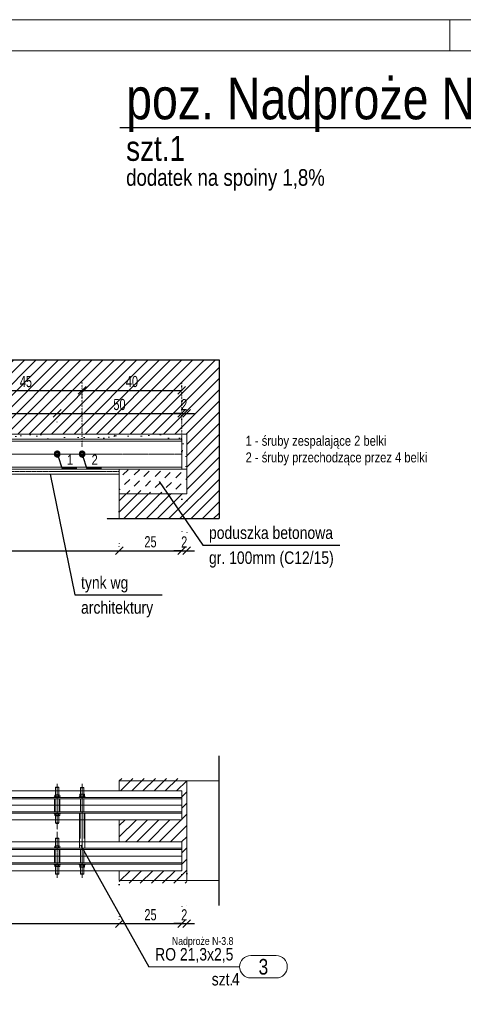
# Model space of a CAD drawing. Header units: millimetres. Extents: x 11149 to 111407, y -107619 to -23630.
# Tile 84 of 245: x 22630 to 22807, y -36755 to -36360. Entities that reach past the tile are written whole.
import ezdxf
from ezdxf.enums import TextEntityAlignment as Align

# ---------------------------------------------------------------- set-up
doc = ezdxf.new("R2010")
doc.units = ezdxf.units.MM
doc.header["$LTSCALE"] = 2
for name, pattern in [('CENTER2', [28.575, 19.05, -3.175, 3.175, -3.175]), ('DOT', [6.35, 0, -6.35]), ('HIDDEN', [9.525, 6.35, -3.175])]:
    doc.linetypes.add(name, pattern=pattern)
doc.layers.get('0').update_dxf_attribs({"plot": 0})
doc.layers.get('Defpoints').update_dxf_attribs({"color": 1})
doc.layers.add('420-K Ściany', color=7, linetype='Continuous')
doc.layers.add('e-cad_ukryte', color=30, linetype='HIDDEN')
for name, color, linetype, lineweight in [('e-cad_252', 252, 'HIDDEN', 9), ('e-cad_cienkie', 1, 'Continuous', 9), ('e-cad_obok', 3, 'Continuous', 9), ('e-cad_opisy', 7, 'Continuous', 9), ('e-cad_osie', 22, 'CENTER2', 9), ('e-cad_stal_kontur', 222, 'Continuous', 20), ('e-cad_stal_ukryte', 222, 'HIDDEN', 9), ('e-cad_wymiary', 4, 'Continuous', 9)]:
    doc.layers.add(name, color=color, linetype=linetype, lineweight=lineweight)
doc.layers.add('e-cad_rzutnie', color=61, linetype='Continuous', lineweight=9, plot=False)
doc.styles.add('e-cad_1', font='arial.ttf', dxfattribs={"width": 0.7})
doc.dimstyles.new('e-cad_1_25_[cm]', dxfattribs={"dimscale": 2.5, "dimtxt": 1.8, "dimasz": 1.25, "dimexe": 1.25, "dimexo": 0.625, "dimgap": 0.5, "dimtad": 1, "dimdec": 0, "dimrnd": 1, "dimzin": 1, "dimtxsty": 'e-cad_1', "dimblk": 'OBLIQUE', "dimcen": 2.5, "dimclrd": 256, "dimclre": 252, "dimclrt": 7, "dimadec": 0, "dimazin": 0, "dimtfac": 1, "dimtix": 1, "dimtmove": 2, "dimatfit": 3, "dimldrblk": 'NONE', "dimfxl": 60, "dimfxlon": 1, "dimarcsym": 0})
doc.dimstyles.new('e-cad_1_50_[cm]', dxfattribs={"dimscale": 5, "dimtxt": 1.8, "dimasz": 1.25, "dimexe": 1.25, "dimexo": 0.625, "dimgap": 0.5, "dimtad": 1, "dimdec": 0, "dimrnd": 1, "dimzin": 1, "dimtxsty": 'e-cad_1', "dimblk": 'OBLIQUE', "dimcen": 2.5, "dimclrd": 256, "dimclre": 252, "dimclrt": 7, "dimadec": 0, "dimazin": 0, "dimtfac": 1, "dimtix": 1, "dimtmove": 2, "dimatfit": 3, "dimldrblk": 'NONE', "dimfxl": 60, "dimfxlon": 1, "dimarcsym": 0})

# ---------------------------------------------------------------- blocks, each defined once
blk = doc.blocks.new('A3_poziom')
at = {"ltscale": 0.8}
blk.add_line((240, 292), (240, 297), dxfattribs=at)
for points in [[(0, 0), (420, 0), (420, 297), (0, 297)], [(30, 5), (415, 5), (415, 292), (30, 292)]]:
    blk.add_lwpolyline(points, close=True)
blk = doc.blocks.new('_OBLIQUE')
at = {"color": 0, "linetype": 'ByBlock', "lineweight": -2}
blk.add_line((-0.5, -0.5), (0.5, 0.5), dxfattribs=at)
blk = doc.blocks.new('*D3770')
at = {"layer": 'Defpoints', "color": 0}
for p in [(22696.45, -36517.88), (22696.45, -36527.72), (22694.45, -36534.72)]:
    blk.add_point(p, dxfattribs=at)
at = {"layer": 'e-cad_wymiary', "color": 252, "linetype": 'DOT', "lineweight": -2}
for p, q in [((22694.45, -36533.16), (22694.45, -36514.75)), ((22696.45, -36526.16), (22696.45, -36514.75))]:
    blk.add_line(p, q, dxfattribs=at)
at = {"layer": 'e-cad_wymiary', "lineweight": -2}
for p, q in [((22694.45, -36517.88), (22691.33, -36517.88)), ((22694.45, -36517.88), (22696.45, -36517.88)), ((22696.45, -36517.88), (22699.58, -36517.88))]:
    blk.add_line(p, q, dxfattribs=at)
at = {"layer": 'e-cad_wymiary', "lineweight": -2, "xscale": 3.125, "yscale": 3.125, "zscale": 3.125}
blk.add_blockref('_OBLIQUE', (22694.45, -36517.88), dxfattribs=at)
at = {"layer": 'e-cad_wymiary', "lineweight": -2, "xscale": 3.125, "yscale": 3.125, "zscale": 3.125, "rotation": 180}
blk.add_blockref('_OBLIQUE', (22696.45, -36517.88), dxfattribs=at)
at = {"layer": 'e-cad_wymiary', "color": 7, "insert": (22695.45, -36514.37), "char_height": 4.5, "attachment_point": 5, "style": 'e-cad_1'}
blk.add_mtext('2', dxfattribs=at)
blk = doc.blocks.new('_None')
blk = doc.blocks.new('*D3772')
at = {"layer": 'Defpoints', "color": 0, "ltscale": 0.5}
for p in [(22694.45, -36701.18), (22669.45, -36705.18), (22694.45, -36722.41)]:
    blk.add_point(p, dxfattribs=at)
at = {"layer": 'e-cad_wymiary', "color": 252, "linetype": 'DOT', "lineweight": -2}
for p, q in [((22694.45, -36702.74), (22694.45, -36725.53)), ((22669.45, -36706.74), (22669.45, -36725.53))]:
    blk.add_line(p, q, dxfattribs=at)
at = {"layer": 'e-cad_wymiary', "lineweight": -2}
blk.add_line((22669.45, -36722.41), (22694.45, -36722.41), dxfattribs=at)
at = {"layer": 'e-cad_wymiary', "lineweight": -2, "ltscale": 0.5, "xscale": 3.125, "yscale": 3.125, "zscale": 3.125, "rotation": 180}
blk.add_blockref('_OBLIQUE', (22669.45, -36722.41), dxfattribs=at)
at = {"layer": 'e-cad_wymiary', "lineweight": -2, "ltscale": 0.5, "xscale": 3.125, "yscale": 3.125, "zscale": 3.125}
blk.add_blockref('_OBLIQUE', (22694.45, -36722.41), dxfattribs=at)
at = {"layer": 'e-cad_wymiary', "color": 7, "ltscale": 0.5, "insert": (22681.95, -36718.86), "char_height": 4.5, "attachment_point": 5, "style": 'e-cad_1'}
blk.add_mtext('25', dxfattribs=at)
blk = doc.blocks.new('*D3773')
at = {"layer": 'Defpoints', "color": 0, "ltscale": 0.5}
for p in [(22694.45, -36701.18), (22696.45, -36700.73), (22696.45, -36722.41)]:
    blk.add_point(p, dxfattribs=at)
at = {"layer": 'e-cad_wymiary', "color": 252, "linetype": 'DOT', "lineweight": -2}
for p, q in [((22696.45, -36702.3), (22696.45, -36725.53)), ((22694.45, -36702.74), (22694.45, -36725.53))]:
    blk.add_line(p, q, dxfattribs=at)
at = {"layer": 'e-cad_wymiary', "lineweight": -2}
for p, q in [((22694.45, -36722.41), (22691.33, -36722.41)), ((22694.45, -36722.41), (22696.45, -36722.41)), ((22696.45, -36722.41), (22699.58, -36722.41))]:
    blk.add_line(p, q, dxfattribs=at)
at = {"layer": 'e-cad_wymiary', "lineweight": -2, "ltscale": 0.5, "xscale": 3.125, "yscale": 3.125, "zscale": 3.125}
blk.add_blockref('_OBLIQUE', (22694.45, -36722.41), dxfattribs=at)
at = {"layer": 'e-cad_wymiary', "lineweight": -2, "ltscale": 0.5, "xscale": 3.125, "yscale": 3.125, "zscale": 3.125, "rotation": 180}
blk.add_blockref('_OBLIQUE', (22696.45, -36722.41), dxfattribs=at)
at = {"layer": 'e-cad_wymiary', "color": 7, "ltscale": 0.5, "insert": (22695.45, -36718.9), "char_height": 4.5, "attachment_point": 5, "style": 'e-cad_1'}
blk.add_mtext('2', dxfattribs=at)
blk = doc.blocks.new('*D3777')
at = {"layer": 'Defpoints', "color": 0}
for p in [(22694.45, -36517.88), (22694.45, -36517.88), (22644.56, -36535.72)]:
    blk.add_point(p, dxfattribs=at)
at = {"layer": 'e-cad_wymiary', "color": 252, "linetype": 'DOT', "lineweight": -2}
for p, q in [((22644.56, -36534.16), (22644.56, -36514.75)), ((22694.45, -36516.32), (22694.45, -36514.75))]:
    blk.add_line(p, q, dxfattribs=at)
at = {"layer": 'e-cad_wymiary', "lineweight": -2}
blk.add_line((22644.56, -36517.88), (22694.45, -36517.88), dxfattribs=at)
at = {"layer": 'e-cad_wymiary', "lineweight": -2, "xscale": 3.125, "yscale": 3.125, "zscale": 3.125, "rotation": 180}
blk.add_blockref('_OBLIQUE', (22644.56, -36517.88), dxfattribs=at)
at = {"layer": 'e-cad_wymiary', "lineweight": -2, "xscale": 3.125, "yscale": 3.125, "zscale": 3.125}
blk.add_blockref('_OBLIQUE', (22694.45, -36517.88), dxfattribs=at)
at = {"layer": 'e-cad_wymiary', "color": 7, "insert": (22669.51, -36514.33), "char_height": 4.5, "attachment_point": 5, "style": 'e-cad_1'}
blk.add_mtext('50', dxfattribs=at)
blk = doc.blocks.new('*D3778')
at = {"layer": 'Defpoints', "color": 0, "ltscale": 0.5}
for p in [(22499.45, -36722.41), (22669.45, -36722.41), (22669.45, -36722.41)]:
    blk.add_point(p, dxfattribs=at)
at = {"layer": 'e-cad_wymiary', "color": 252, "linetype": 'DOT', "lineweight": -2}
for p, q in [((22499.45, -36720.85), (22499.45, -36719.28)), ((22669.45, -36720.85), (22669.45, -36719.28))]:
    blk.add_line(p, q, dxfattribs=at)
at = {"layer": 'e-cad_wymiary', "lineweight": -2}
blk.add_line((22499.45, -36722.41), (22669.45, -36722.41), dxfattribs=at)
at = {"layer": 'e-cad_wymiary', "lineweight": -2, "ltscale": 0.5, "xscale": 3.125, "yscale": 3.125, "zscale": 3.125, "rotation": 180}
blk.add_blockref('_OBLIQUE', (22499.45, -36722.41), dxfattribs=at)
at = {"layer": 'e-cad_wymiary', "lineweight": -2, "ltscale": 0.5, "xscale": 3.125, "yscale": 3.125, "zscale": 3.125}
blk.add_blockref('_OBLIQUE', (22669.45, -36722.41), dxfattribs=at)
at = {"layer": 'e-cad_wymiary', "color": 7, "ltscale": 0.5, "insert": (22584.45, -36718.86), "char_height": 4.5, "attachment_point": 5, "style": 'e-cad_1'}
blk.add_mtext('170', dxfattribs=at)
blk = doc.blocks.new('*D3781')
at = {"layer": 'Defpoints', "color": 0}
for p in [(22694.45, -36550.69), (22669.45, -36555.69), (22694.45, -36572.92)]:
    blk.add_point(p, dxfattribs=at)
at = {"layer": 'e-cad_wymiary', "color": 252, "linetype": 'DOT', "lineweight": -2}
for p, q in [((22694.45, -36552.25), (22694.45, -36576.04)), ((22669.45, -36557.25), (22669.45, -36576.04))]:
    blk.add_line(p, q, dxfattribs=at)
at = {"layer": 'e-cad_wymiary', "lineweight": -2}
blk.add_line((22669.45, -36572.92), (22694.45, -36572.92), dxfattribs=at)
at = {"layer": 'e-cad_wymiary', "lineweight": -2, "xscale": 3.125, "yscale": 3.125, "zscale": 3.125, "rotation": 180}
blk.add_blockref('_OBLIQUE', (22669.45, -36572.92), dxfattribs=at)
at = {"layer": 'e-cad_wymiary', "lineweight": -2, "xscale": 3.125, "yscale": 3.125, "zscale": 3.125}
blk.add_blockref('_OBLIQUE', (22694.45, -36572.92), dxfattribs=at)
at = {"layer": 'e-cad_wymiary', "color": 7, "insert": (22681.95, -36569.37), "char_height": 4.5, "attachment_point": 5, "style": 'e-cad_1'}
blk.add_mtext('25', dxfattribs=at)
blk = doc.blocks.new('*D3782')
at = {"layer": 'Defpoints', "color": 0}
for p in [(22694.45, -36550.69), (22696.45, -36551.24), (22696.45, -36572.92)]:
    blk.add_point(p, dxfattribs=at)
at = {"layer": 'e-cad_wymiary', "color": 252, "linetype": 'DOT', "lineweight": -2}
for p, q in [((22694.45, -36552.25), (22694.45, -36576.04)), ((22696.45, -36552.81), (22696.45, -36576.04))]:
    blk.add_line(p, q, dxfattribs=at)
at = {"layer": 'e-cad_wymiary', "lineweight": -2}
for p, q in [((22694.45, -36572.92), (22691.33, -36572.92)), ((22694.45, -36572.92), (22696.45, -36572.92)), ((22696.45, -36572.92), (22699.58, -36572.92))]:
    blk.add_line(p, q, dxfattribs=at)
at = {"layer": 'e-cad_wymiary', "lineweight": -2, "xscale": 3.125, "yscale": 3.125, "zscale": 3.125}
blk.add_blockref('_OBLIQUE', (22694.45, -36572.92), dxfattribs=at)
at = {"layer": 'e-cad_wymiary', "lineweight": -2, "xscale": 3.125, "yscale": 3.125, "zscale": 3.125, "rotation": 180}
blk.add_blockref('_OBLIQUE', (22696.45, -36572.92), dxfattribs=at)
at = {"layer": 'e-cad_wymiary', "color": 7, "insert": (22695.45, -36569.41), "char_height": 4.5, "attachment_point": 5, "style": 'e-cad_1'}
blk.add_mtext('2', dxfattribs=at)
blk = doc.blocks.new('*D3783')
at = {"layer": 'Defpoints', "color": 0}
for p in [(22499.45, -36572.92), (22669.45, -36572.92), (22669.45, -36572.92)]:
    blk.add_point(p, dxfattribs=at)
at = {"layer": 'e-cad_wymiary', "color": 252, "linetype": 'DOT', "lineweight": -2}
for p, q in [((22499.45, -36571.36), (22499.45, -36569.79)), ((22669.45, -36571.36), (22669.45, -36569.79))]:
    blk.add_line(p, q, dxfattribs=at)
at = {"layer": 'e-cad_wymiary', "lineweight": -2}
blk.add_line((22499.45, -36572.92), (22669.45, -36572.92), dxfattribs=at)
at = {"layer": 'e-cad_wymiary', "lineweight": -2, "xscale": 3.125, "yscale": 3.125, "zscale": 3.125, "rotation": 180}
blk.add_blockref('_OBLIQUE', (22499.45, -36572.92), dxfattribs=at)
at = {"layer": 'e-cad_wymiary', "lineweight": -2, "xscale": 3.125, "yscale": 3.125, "zscale": 3.125}
blk.add_blockref('_OBLIQUE', (22669.45, -36572.92), dxfattribs=at)
at = {"layer": 'e-cad_wymiary', "color": 7, "insert": (22584.45, -36569.37), "char_height": 4.5, "attachment_point": 5, "style": 'e-cad_1'}
blk.add_mtext('170', dxfattribs=at)
blk = doc.blocks.new('*D3787')
at = {"layer": 'Defpoints', "color": 0}
for p in [(22644.56, -36517.88), (22599.45, -36535.72), (22644.56, -36535.72)]:
    blk.add_point(p, dxfattribs=at)
at = {"layer": 'e-cad_wymiary', "color": 252, "linetype": 'DOT', "lineweight": -2}
for p, q in [((22599.45, -36534.16), (22599.45, -36514.75)), ((22644.56, -36534.16), (22644.56, -36514.75))]:
    blk.add_line(p, q, dxfattribs=at)
at = {"layer": 'e-cad_wymiary', "lineweight": -2}
blk.add_line((22599.45, -36517.88), (22644.56, -36517.88), dxfattribs=at)
at = {"layer": 'e-cad_wymiary', "lineweight": -2, "xscale": 3.125, "yscale": 3.125, "zscale": 3.125, "rotation": 180}
blk.add_blockref('_OBLIQUE', (22599.45, -36517.88), dxfattribs=at)
at = {"layer": 'e-cad_wymiary', "lineweight": -2, "xscale": 3.125, "yscale": 3.125, "zscale": 3.125}
blk.add_blockref('_OBLIQUE', (22644.56, -36517.88), dxfattribs=at)
at = {"layer": 'e-cad_wymiary', "color": 7, "insert": (22622.01, -36514.34), "char_height": 4.5, "attachment_point": 5, "style": 'e-cad_1'}
blk.add_mtext('45', dxfattribs=at)
blk = doc.blocks.new('*D3791')
at = {"layer": 'Defpoints', "color": 0}
for p in [(22654.56, -36508.66), (22654.56, -36532.7), (22609.45, -36534.17)]:
    blk.add_point(p, dxfattribs=at)
at = {"layer": 'e-cad_wymiary', "color": 252, "linetype": 'DOT', "lineweight": -2, "ltscale": 0.02}
for p, q in [((22609.45, -36532.61), (22609.45, -36505.54)), ((22654.56, -36531.13), (22654.56, -36505.54))]:
    blk.add_line(p, q, dxfattribs=at)
at = {"layer": 'e-cad_wymiary', "lineweight": -2, "ltscale": 0.02}
blk.add_line((22609.45, -36508.66), (22654.56, -36508.66), dxfattribs=at)
at = {"layer": 'e-cad_wymiary', "lineweight": -2, "xscale": 3.125, "yscale": 3.125, "zscale": 3.125, "rotation": 180}
blk.add_blockref('_OBLIQUE', (22609.45, -36508.66), dxfattribs=at)
at = {"layer": 'e-cad_wymiary', "lineweight": -2, "xscale": 3.125, "yscale": 3.125, "zscale": 3.125}
blk.add_blockref('_OBLIQUE', (22654.56, -36508.66), dxfattribs=at)
at = {"layer": 'e-cad_wymiary', "color": 7, "insert": (22632.01, -36505.13), "char_height": 4.5, "attachment_point": 5, "style": 'e-cad_1'}
blk.add_mtext('45', dxfattribs=at)
blk = doc.blocks.new('*D3792')
at = {"layer": 'Defpoints', "color": 0}
for p in [(22694.45, -36508.66), (22654.56, -36532.7), (22694.45, -36530.54)]:
    blk.add_point(p, dxfattribs=at)
at = {"layer": 'e-cad_wymiary', "color": 252, "linetype": 'DOT', "lineweight": -2, "ltscale": 0.02}
for p, q in [((22654.56, -36531.13), (22654.56, -36505.54)), ((22694.45, -36528.98), (22694.45, -36505.54))]:
    blk.add_line(p, q, dxfattribs=at)
at = {"layer": 'e-cad_wymiary', "lineweight": -2, "ltscale": 0.02}
blk.add_line((22654.56, -36508.66), (22694.45, -36508.66), dxfattribs=at)
at = {"layer": 'e-cad_wymiary', "lineweight": -2, "xscale": 3.125, "yscale": 3.125, "zscale": 3.125, "rotation": 180}
blk.add_blockref('_OBLIQUE', (22654.56, -36508.66), dxfattribs=at)
at = {"layer": 'e-cad_wymiary', "lineweight": -2, "xscale": 3.125, "yscale": 3.125, "zscale": 3.125}
blk.add_blockref('_OBLIQUE', (22694.45, -36508.66), dxfattribs=at)
at = {"layer": 'e-cad_wymiary', "color": 7, "insert": (22674.51, -36505.12), "char_height": 4.5, "attachment_point": 5, "style": 'e-cad_1'}
blk.add_mtext('40', dxfattribs=at)
blk = doc.blocks.new('e-cad_StalOpis_1')
at = {"layer": 'e-cad_cienkie', "ltscale": 0.4}
blk.add_lwpolyline([(14.87, 1.8), (10.78, 1.8, 0.991311), (10.78, -1.8), (14.87, -1.8, 0.991311)], format="xyb", close=True, dxfattribs=at)
at = {"layer": 'e-cad_cienkie'}
blk.add_lwpolyline([(0, 0), (9, 0)], dxfattribs=at)
at = {"layer": 'e-cad_opisy', "ltscale": 0.04, "style": 'e-cad_1', "width": 0.8}
for tag, p in [('PROFIL', (8.01, 1)), ('ILOSC', (9.01, -3)), ('s_2', (8.01, -3))]:
    blk.add_attdef(tag, text='', height=2, dxfattribs=at).set_placement(p, align=Align.RIGHT)
at = {"layer": 'e-cad_opisy', "ltscale": 0.04, "style": 'e-cad_1', "width": 0.95, "flags": 1}
blk.add_attdef('s_1', text='', height=2, dxfattribs=at).set_placement((79.6, 1), align=Align.CENTER)
at = {"layer": 'e-cad_opisy', "color": 9, "ltscale": 0.04, "style": 'e-cad_1', "width": 0.8}
blk.add_attdef('NR', text='', height=2.5, dxfattribs=at).set_placement((12.82, 0), align=Align.MIDDLE_CENTER)
at = {"layer": 'e-cad_opisy', "ltscale": 0.04, "style": 'e-cad_1', "width": 0.8, "flags": 1}
for tag, p in [('MASA', (0, -15)), ('OBWOD', (0, -20)), ('GATUNEK_STALI', (0, -25))]:
    blk.add_attdef(tag, p, '', height=3, dxfattribs=at)
at = {"layer": 'e-cad_rzutnie', "ltscale": 0.04, "style": 'e-cad_1', "width": 0.8}
blk.add_attdef('POZYCJA', text='', height=1.25, dxfattribs=at).set_placement((8.01, 3.5), align=Align.RIGHT)
at = {"layer": 'e-cad_rzutnie', "ltscale": 0.04, "style": 'e-cad_1', "width": 0.8, "flags": 1}
blk.add_attdef('DLUGOSC', text='', height=1.25, dxfattribs=at).set_placement((12.82, -2.05), align=Align.TOP_CENTER)
blk = doc.blocks.new('e-cad_ZelbetPozycja')
at = {"layer": 'e-cad_opisy', "ltscale": 0.04, "style": 'e-cad_1', "width": 0.8}
for tag, p, height in [('OPIS_1', (0, 1.33), 6.67), ('OPIS_2', (0, -5.33), 4), ('OPIS_4', (16, -5.33), 4), ('OPIS_3', (0, -9.33), 2.67)]:
    blk.add_attdef(tag, p, '', height=height, dxfattribs=at)
at = {"layer": 'e-cad_opisy', "ltscale": 0.04, "style": 'e-cad_1', "width": 0.8, "flags": 1}
for tag, p in [('POZYCJA', (0, -20)), ('ILOSC', (0, -26.67)), ('DODATEK', (0, -33.33))]:
    blk.add_attdef(tag, p, '', height=4, dxfattribs=at)

msp = doc.modelspace()

# ---------------------------------------------------------------- hatches: boundary and pattern name
at = {"layer": 'e-cad_252', "ltscale": 10}
h = msp.add_hatch(dxfattribs=at)
h.set_pattern_fill('ANSI31', color=256)
h.set_pattern_definition([(45, (-3287.758, -46166.0563), (-2.24506403, 2.24506403), [])])
h.paths.add_polyline_path([(22459.45, -36560.17), (22459.45, -36496.46), (22709.45, -36496.46), (22709.45, -36560.17), (22669.45, -36560.17), (22669.45, -36550.17), (22696.45, -36550.17), (22696.45, -36540.17), (22696.45, -36526.17), (22472.45, -36526.17), (22472.45, -36540.17), (22472.45, -36550.17), (22499.45, -36550.17), (22499.45, -36560.17)])
h.paths.add_polyline_path([(22471.15, -36510.98), (22471.15, -36517.76), (22475.5, -36517.76), (22475.5, -36510.98)], flags=24)
h.paths.add_polyline_path([(22693.15, -36510.98), (22693.15, -36517.76), (22697.5, -36517.76), (22697.5, -36510.98)], flags=24)
h.paths.add_polyline_path([(22490.94, -36510.81), (22490.94, -36517.7), (22497.86, -36517.7), (22497.86, -36510.81)], flags=24)
h.paths.add_polyline_path([(22533.42, -36510.83), (22533.42, -36517.7), (22540.37, -36517.7), (22540.37, -36510.83)], flags=24)
h.paths.add_polyline_path([(22665.93, -36510.81), (22665.93, -36517.7), (22672.73, -36517.7), (22672.73, -36510.81)], flags=24)
h.paths.add_polyline_path([(22618.48, -36510.83), (22618.48, -36517.7), (22625.43, -36517.7), (22625.43, -36510.83)], flags=24)
h.paths.add_polyline_path([(22575.94, -36510.81), (22575.94, -36517.7), (22582.86, -36517.7), (22582.86, -36510.81)], flags=24)
at = {"layer": 'e-cad_252', "ltscale": 0.8}
h = msp.add_hatch(dxfattribs=at)
h.set_pattern_fill('CONC', color=256, scale=0.625, angle=30)
h.set_pattern_definition([(30, (13224.147, -41323.241), (-7.9375, 13.748153), [0, -15.875]), (30, (13227.062, -41327.974), (-7.9375, 13.748153), [0, -15.875]), (30, (13223.189, -41320.312), (-7.9375, 13.748153), [0, -15.875]), (8.1986, (13218.5, -41328.701), (49.1819629, 10.0643501), [1.709785, -83.77971]), (246.8699, (13220.1924, -41328.4572), (25.3694577, 51.3088076), [0.79375, -78.58125]), (160.6013, (13219.8806, -41329.1872), (116.36576442, -42.80140287), [1.463596, -144.896665]), (236.5651, (13216.296, -41333.456), (-5.8106313, -21.6856646), [0.35498, -35.142599]), (356.3099, (13216.1007, -41333.7526), (35.433811, 2.1268249), [0.57239, -56.66575]), (138.4349, (13216.672, -41333.7894), (-29.6231348, 19.5588252), [0.502015, -49.699148]), (255, (13225.889, -41329.751), (7.937502, -13.748158), [0.673513, -21.777119]), (30, (13225.715, -41330.402), (5.810653, 21.685653), [0.9525, -14.9225]), (165, (13226.539, -41329.925), (-13.748158, -7.937502), [0.673513, -21.777119]), (281.5651, (13219.159, -41321.905), (-2.126872, 35.4337999), [0.502015, -49.699148]), (30, (13219.26, -41322.397), (5.810653, 21.685653), [0.79375, -15.08125]), (173.1301, (13219.947, -41321.9998), (-57.1194597, 3.6838089), [0.79375, -78.58125]), (243.6901, (13211.793, -41325.9742), (19.5587899, 29.6231681), [0.57239, -56.66575]), (11.5651, (13211.5395, -41326.4873), (-35.4337999, -2.126872), [1.00403, -49.197133]), (156.8699, (13212.523, -41326.286), (51.3088076, -25.3694577), [0.79375, -78.58125]), (30, (13216.098, -41324.222), (-7.9375, 13.748153), [0, -15.875]), (30, (13214.45, -41329.94), (-7.9375, 13.748153), [0, -15.875]), (30, (13221.236, -41332.804), (-7.9375, 13.748153), [0, -15.875]), (30, (13222.487, -41326.399), (-7.9375, 13.748153), [0, -15.875]), (30, (13217.15, -41326.364), (-7.9375, 13.748153), [0, -15.875]), (30, (13213.888, -41327.698), (-7.9375, 13.748153), [0, -15.875]), (30, (13215.602, -41327.808), (-7.9375, 13.748153), [0, -15.875]), (30, (13216.957, -41331.425), (-7.9375, 13.748153), [0, -15.875]), (30, (13213.34, -41332.78), (-7.9375, 13.748153), [0, -15.875]), (30, (13211.651, -41329.539), (-7.9375, 13.748153), [0, -15.875]), (30, (13209.493, -41326.752), (-7.9375, 13.748153), [0, -15.875]), (30, (13213.437, -41323.742), (-7.9375, 13.748153), [0, -15.875]), (30, (13216.144, -41321.446), (-7.9375, 13.748153), [0, -15.875]), (30, (13221.274, -41319.217), (-7.9375, 13.748153), [0, -15.875]), (30, (13220.435, -41325.384), (-7.9375, 13.748153), [0, -15.875]), (30, (13217.631, -41323.703), (-7.9375, 13.748153), [0, -15.875]), (30, (13222.541, -41329.668), (-7.9375, 13.748153), [0, -15.875]), (30, (13218.813, -41332.736), (-7.9375, 13.748153), [0, -15.875]), (30, (13224.684, -41333.38), (-7.9375, 13.748153), [0, -15.875]), (30, (13219.671, -41335.174), (-7.9375, 13.748153), [0, -15.875]), (30, (13215.51, -41338.127), (-7.9375, 13.748153), [0, -15.875]), (30, (13217.556, -41337.861), (-7.9375, 13.748153), [0, -15.875]), (30, (13216.583, -41335.857), (-7.9375, 13.748153), [0, -15.875]), (30, (13227.064, -41332.739), (-7.9375, 13.748153), [0, -15.875]), (30, (13225.46, -41326.15), (-7.9375, 13.748153), [0, -15.875]), (30, (13222.39, -41322.422), (-7.9375, 13.748153), [0, -15.875]), (30, (13221.781, -41335.972), (-7.9375, 13.748153), [0, -15.875])])
h.paths.add_polyline_path([(22499.45, -36540.17), (22499.45, -36526.17), (22696.45, -36526.17), (22696.45, -36540.17), (22694.45, -36540.17), (22694.45, -36528.17), (22501.45, -36528.17), (22501.45, -36540.17)])
at = {"layer": 'e-cad_252', "ltscale": 10}
h = msp.add_hatch(dxfattribs=at)
h.set_pattern_fill('ANSI31', color=256)
h.set_pattern_definition([(45, (20569.507, -41023.6427), (-2.245064, 2.245064), [])])
h.paths.add_polyline_path([(22669.45, -36680.78), (22669.45, -36689.58), (22694.45, -36689.58), (22694.45, -36692.22), (22694.45, -36692.73), (22694.45, -36695.38), (22694.45, -36698.02), (22694.45, -36698.53), (22694.45, -36701.18), (22669.45, -36701.18), (22669.45, -36706.18), (22696.45, -36706.18), (22696.45, -36664.18), (22669.45, -36664.18), (22669.45, -36669.18), (22694.45, -36669.18), (22694.45, -36671.82), (22694.45, -36672.33), (22694.45, -36674.98), (22694.45, -36677.62), (22694.45, -36678.13), (22694.45, -36680.78)])
at = {"layer": 'e-cad_obok', "ltscale": 0.8}
h = msp.add_hatch(dxfattribs=at)
h.set_pattern_fill('CONCRE', color=256, angle=180, style=0)
h.set_pattern_definition([(45, (10214.998, -39946.356), (-4.490128, 4.490128), [3, -2.5]), (45, (10219.488, -39946.356), (-4.490128, 4.490128), [3, -2.5])])
h.paths.add_polyline_path([(22696.45, -36540.17), (22696.45, -36550.17), (22669.45, -36550.17), (22669.45, -36540.17)])
at = {"layer": 'e-cad_opisy', "transparency": 33554687}
h = msp.add_hatch(dxfattribs=at)
h.set_pattern_fill('ANGLE', color=256, scale=100)
h.set_pattern_definition([(0, (0, 0), (0, 698.5), [508, -190.5]), (90, (0, 0), (-698.5, 4e-14), [508, -190.5])])
h.paths.add_polyline_path([(22666.45, -36680.78), (22666.45, -36689.58), (22691.45, -36689.58), (22691.45, -36692.22), (22691.45, -36692.73), (22691.45, -36695.38), (22691.45, -36698.02), (22691.45, -36698.53), (22691.45, -36701.18), (22666.45, -36701.18), (22666.45, -36706.18), (22693.45, -36706.18), (22693.45, -36664.18), (22666.45, -36664.18), (22666.45, -36669.18), (22691.45, -36669.18), (22691.45, -36671.82), (22691.45, -36672.33), (22691.45, -36674.98), (22691.45, -36677.62), (22691.45, -36678.13), (22691.45, -36680.78)])

# ---------------------------------------------------------------- linework, layer by layer
at = {"layer": '420-K Ściany', "color": 7, "linetype": 'Continuous', "lineweight": 13}
msp.add_line((22669.45, -36560.17), (22669.45, -36540.17), dxfattribs=at)
at = {"layer": 'e-cad_cienkie'}
msp.add_line((22695.14, -36739.69), (22681.3, -36739.69), dxfattribs=at)
at = {"layer": 'e-cad_cienkie', "color": 0, "ltscale": 0.8}
for points in [[(22644.56, -36535.16), (22645.42, -36534.66), (22645.42, -36533.67), (22644.56, -36533.18), (22643.7, -36533.67), (22643.7, -36534.66), (22644.56, -36535.16)], [(22654.56, -36535.16), (22655.42, -36534.66), (22655.42, -36533.67), (22654.56, -36533.18), (22653.7, -36533.67), (22653.7, -36534.66), (22654.56, -36535.16)], [(22645.3, -36670.82), (22643.81, -36670.82)], [(22644.06, -36671.57), (22644.06, -36670.82)], [(22645.05, -36671.57), (22645.05, -36670.82)], [(22645.76, -36671.82), (22643.36, -36671.82), (22643.36, -36671.57), (22645.76, -36671.57), (22645.76, -36671.82)], [(22643.57, -36671.57), (22643.57, -36670.89)], [(22645.55, -36671.57), (22643.57, -36671.57)], [(22645.55, -36671.57), (22645.55, -36670.89)], [(22645.76, -36678.13), (22643.36, -36678.13), (22643.36, -36678.38), (22645.76, -36678.38), (22645.76, -36678.13)], [(22643.57, -36678.38), (22643.57, -36679.05)], [(22645.55, -36678.38), (22643.57, -36678.38)], [(22644.06, -36678.38), (22644.06, -36679.13)], [(22645.06, -36678.38), (22645.06, -36679.13)], [(22645.55, -36678.38), (22645.55, -36679.05)], [(22645.3, -36679.13), (22643.82, -36679.13)], [(22645.76, -36692.22), (22643.36, -36692.22), (22643.36, -36691.97), (22645.76, -36691.97), (22645.76, -36692.22)], [(22643.57, -36691.97), (22643.57, -36691.29)], [(22645.55, -36691.97), (22643.57, -36691.97)], [(22645.3, -36691.22), (22643.82, -36691.22)], [(22644.06, -36691.97), (22644.06, -36691.22)], [(22645.06, -36691.97), (22645.06, -36691.22)], [(22645.55, -36691.97), (22645.55, -36691.29)], [(22645.76, -36698.53), (22643.36, -36698.53), (22643.36, -36698.78), (22645.76, -36698.78), (22645.76, -36698.53)], [(22643.57, -36698.78), (22643.57, -36699.45)], [(22645.55, -36698.78), (22643.57, -36698.78)], [(22645.3, -36699.53), (22643.81, -36699.53)], [(22644.06, -36698.78), (22644.06, -36699.53)], [(22645.05, -36698.78), (22645.05, -36699.53)], [(22645.55, -36698.78), (22645.55, -36699.45)]]:
    msp.add_lwpolyline(points, dxfattribs=at)
for points in [[(22644.06, -36670.89, 0.302267), (22643.57, -36670.89)], [(22645.05, -36670.89, 0.151134), (22644.06, -36670.89)], [(22645.55, -36670.89, 0.302267), (22645.05, -36670.89)], [(22644.06, -36679.05, -0.302267), (22643.57, -36679.05)], [(22645.06, -36679.05, -0.151134), (22644.06, -36679.05)], [(22645.55, -36679.05, -0.302267), (22645.06, -36679.05)], [(22644.06, -36691.29, 0.302267), (22643.57, -36691.29)], [(22645.06, -36691.29, 0.151134), (22644.06, -36691.29)], [(22645.55, -36691.29, 0.302267), (22645.06, -36691.29)], [(22644.06, -36699.45, -0.302267), (22643.57, -36699.45)], [(22645.05, -36699.45, -0.151134), (22644.06, -36699.45)], [(22645.55, -36699.45, -0.302267), (22645.05, -36699.45)]]:
    msp.add_lwpolyline(points, format="xyb", dxfattribs=at)
for centre, radius in [((22644.56, -36534.17), 1.2), ((22644.56, -36534.17), 0.635), ((22654.56, -36534.17), 1.2), ((22654.56, -36534.17), 0.635)]:
    msp.add_circle(centre, radius, dxfattribs=at)
for centre in [(22644.56, -36534.17), (22654.56, -36534.17)]:
    msp.add_arc(centre, 0.707, 100, 10, dxfattribs=at)
at = {"layer": 'e-cad_obok', "ltscale": 0.8}
msp.add_lwpolyline([(22696.45, -36540.17), (22696.45, -36550.17), (22669.45, -36550.17), (22669.45, -36540.17), (22696.45, -36540.17)], dxfattribs=at)
at = {"layer": 'e-cad_opisy'}
for p, q in [((22669.45, -36669.18), (22669.45, -36665.18)), ((22709.45, -36665.18), (22669.45, -36665.18)), ((22696.45, -36665.18), (22696.45, -36705.18)), ((22669.45, -36689.58), (22669.45, -36680.78)), ((22669.45, -36705.18), (22669.45, -36701.18)), ((22709.45, -36705.18), (22669.45, -36705.18))]:
    msp.add_line(p, q, dxfattribs=at)
at = {"layer": 'e-cad_opisy', "color": 0, "linetype": 'HIDDEN', "ltscale": 4}
for p, q in [((22643.92, -36667.89), (22645.19, -36667.89)), ((22644.07, -36667.74), (22645.04, -36667.74)), ((22653.92, -36667.97), (22655.19, -36667.97)), ((22654.07, -36667.82), (22655.04, -36667.82)), ((22653.92, -36677.62), (22653.92, -36672.33)), ((22655.19, -36677.62), (22655.19, -36672.33)), ((22643.92, -36682.06), (22645.19, -36682.06)), ((22644.07, -36682.21), (22645.04, -36682.21)), ((22643.92, -36688.29), (22645.19, -36688.29)), ((22644.07, -36688.14), (22645.04, -36688.14)), ((22653.92, -36698.02), (22653.92, -36692.73)), ((22655.19, -36698.02), (22655.19, -36692.73)), ((22653.92, -36702.38), (22655.19, -36702.38)), ((22643.92, -36702.46), (22645.19, -36702.46)), ((22644.07, -36702.61), (22645.04, -36702.61)), ((22654.07, -36702.53), (22655.04, -36702.53))]:
    msp.add_line(p, q, dxfattribs=at)
at = {"layer": 'e-cad_opisy'}
for points in [[(22696.45, -36540.17), (22696.45, -36526.17), (22472.45, -36526.17), (22472.45, -36540.17)], [(22653.57, -36670.64), (22653.57, -36671.47)], [(22655.31, -36670.53), (22653.82, -36670.53)], [(22654.07, -36670.53), (22654.07, -36671.57)], [(22655.06, -36670.53), (22655.06, -36671.57)], [(22655.55, -36670.64), (22655.55, -36671.47)], [(22655.76, -36671.82), (22653.36, -36671.82), (22653.36, -36671.57), (22655.76, -36671.57), (22655.76, -36671.82)], [(22655.31, -36671.57), (22653.82, -36671.57)], [(22655.76, -36698.53), (22653.36, -36698.53), (22653.36, -36698.78), (22655.76, -36698.78), (22655.76, -36698.53)], [(22653.57, -36699.72), (22653.57, -36698.89)], [(22655.31, -36698.78), (22653.82, -36698.78)], [(22655.31, -36699.82), (22653.82, -36699.82)], [(22654.07, -36699.82), (22654.07, -36698.78)], [(22655.06, -36699.82), (22655.06, -36698.78)], [(22655.55, -36699.72), (22655.55, -36698.89)]]:
    msp.add_lwpolyline(points, dxfattribs=at)
at = {"layer": 'e-cad_opisy', "ltscale": 0.8}
msp.add_lwpolyline([(22499.45, -36542.17), (22669.45, -36542.17)], dxfattribs=at)
at = {"layer": 'e-cad_opisy', "color": 0, "linetype": 'HIDDEN', "ltscale": 4}
for points in [[(22644.07, -36667.74), (22643.92, -36667.89), (22643.92, -36670.82)], [(22645.04, -36667.74), (22645.19, -36667.89), (22645.19, -36670.82)], [(22654.07, -36667.82), (22653.92, -36667.97), (22653.92, -36670.53)], [(22655.04, -36667.82), (22655.19, -36667.97), (22655.19, -36670.53)], [(22644.07, -36682.21), (22643.92, -36682.06), (22643.92, -36679.13)], [(22645.04, -36682.21), (22645.19, -36682.06), (22645.19, -36679.13)], [(22644.07, -36688.14), (22643.92, -36688.29), (22643.92, -36691.22)], [(22645.04, -36688.14), (22645.19, -36688.29), (22645.19, -36691.22)], [(22644.07, -36702.61), (22643.92, -36702.46), (22643.92, -36699.53)], [(22645.04, -36702.61), (22645.19, -36702.46), (22645.19, -36699.53)], [(22654.07, -36702.53), (22653.92, -36702.38), (22653.92, -36699.82)], [(22655.04, -36702.53), (22655.19, -36702.38), (22655.19, -36699.82)]]:
    msp.add_lwpolyline(points, dxfattribs=at)
at = {"layer": 'e-cad_opisy'}
for points in [[(22654.07, -36670.64, 0.419144), (22653.57, -36670.64)], [(22655.06, -36670.64, 0.209572), (22654.07, -36670.64)], [(22655.55, -36670.64, 0.419144), (22655.06, -36670.64)], [(22654.07, -36671.47, -0.419144), (22653.57, -36671.47)], [(22655.06, -36671.47, -0.209572), (22654.07, -36671.47)], [(22655.55, -36671.47, -0.419144), (22655.06, -36671.47)], [(22654.07, -36698.89, 0.419144), (22653.57, -36698.89)], [(22654.07, -36699.72, -0.419144), (22653.57, -36699.72)], [(22655.06, -36698.89, 0.209572), (22654.07, -36698.89)], [(22655.06, -36699.72, -0.209572), (22654.07, -36699.72)], [(22655.55, -36698.89, 0.419144), (22655.06, -36698.89)], [(22655.55, -36699.72, -0.419144), (22655.06, -36699.72)]]:
    msp.add_lwpolyline(points, format="xyb", dxfattribs=at)
at = {"layer": 'e-cad_osie', "color": 0, "ltscale": 0.8}
for points in [[(22644.56, -36535.64), (22644.56, -36532.7)], [(22654.56, -36535.64), (22654.56, -36532.7)], [(22643.22, -36534.17), (22645.9, -36534.17)], [(22653.22, -36534.17), (22655.9, -36534.17)]]:
    msp.add_lwpolyline(points, dxfattribs=at)
at = {"layer": 'e-cad_osie', "ltscale": 0.02}
for points in [[(22474.45, -36534.17), (22694.45, -36534.17)], [(22644.56, -36666.36), (22644.56, -36684.72)], [(22644.56, -36703.99), (22644.56, -36685.62)]]:
    msp.add_lwpolyline(points, dxfattribs=at)
at = {"layer": 'e-cad_osie'}
msp.add_lwpolyline([(22654.56, -36666.43), (22654.56, -36704.11)], dxfattribs=at)
at = {"layer": 'e-cad_stal_kontur'}
for points in [[(22474.45, -36528.17), (22694.45, -36528.17)], [(22694.45, -36540.17), (22694.45, -36528.17)], [(22474.45, -36528.94), (22694.45, -36528.94)], [(22474.45, -36539.4), (22694.45, -36539.4)], [(22474.45, -36540.17), (22694.45, -36540.17)], [(22474.45, -36669.18), (22694.45, -36669.18)], [(22694.45, -36674.98), (22694.45, -36669.18)], [(22474.45, -36674.98), (22694.45, -36674.98)], [(22474.45, -36674.98), (22694.45, -36674.98)], [(22655.63, -36678.13), (22653.5, -36678.13)], [(22694.45, -36680.78), (22694.45, -36674.98)], [(22474.45, -36680.78), (22694.45, -36680.78)], [(22474.45, -36689.58), (22694.45, -36689.58)], [(22694.45, -36695.38), (22694.45, -36689.58)], [(22653.5, -36692.22), (22655.63, -36692.22)], [(22474.45, -36695.38), (22694.45, -36695.38)], [(22474.45, -36695.38), (22694.45, -36695.38)], [(22694.45, -36701.18), (22694.45, -36695.38)], [(22474.45, -36701.18), (22694.45, -36701.18)]]:
    msp.add_lwpolyline(points, dxfattribs=at)
at = {"layer": 'e-cad_stal_kontur', "linetype": 'HIDDEN', "ltscale": 0.01}
msp.add_lwpolyline([(22499.45, -36541.17), (22669.45, -36541.17)], dxfattribs=at)
at = {"layer": 'e-cad_stal_kontur', "color": 0, "ltscale": 0.8}
for points in [[(22643.49, -36672.33), (22643.49, -36677.62), (22645.62, -36677.62), (22645.62, -36672.33)], [(22653.5, -36678.13), (22653.5, -36692.22), (22655.63, -36692.22), (22655.63, -36678.13)], [(22643.49, -36698.02), (22643.49, -36692.73), (22645.62, -36692.73), (22645.62, -36698.02)]]:
    msp.add_lwpolyline(points, close=True, dxfattribs=at)
at = {"layer": 'e-cad_stal_kontur', "ltscale": 0.8}
for centre in [(22644.56, -36534.17), (22654.56, -36534.17)]:
    msp.add_circle(centre, 0.7, dxfattribs=at)
at = {"layer": 'e-cad_stal_ukryte', "ltscale": 0.02}
for points in [[(22474.45, -36671.82), (22694.45, -36671.82)], [(22474.45, -36672.33), (22694.45, -36672.33)], [(22474.45, -36677.62), (22694.45, -36677.62)], [(22474.45, -36678.13), (22694.45, -36678.13)], [(22474.45, -36692.22), (22694.45, -36692.22)], [(22474.45, -36692.73), (22694.45, -36692.73)], [(22474.45, -36698.02), (22694.45, -36698.02)], [(22474.45, -36698.53), (22694.45, -36698.53)]]:
    msp.add_lwpolyline(points, dxfattribs=at)
at = {"layer": 'e-cad_stal_ukryte', "color": 0, "ltscale": 0.8}
for points in [[(22643.74, -36672.33), (22643.74, -36677.62)], [(22645.37, -36672.33), (22645.37, -36677.62)], [(22653.75, -36678.13), (22653.75, -36692.22)], [(22655.38, -36678.13), (22655.38, -36692.22)], [(22643.74, -36698.02), (22643.74, -36692.73)], [(22645.37, -36698.02), (22645.37, -36692.73)]]:
    msp.add_lwpolyline(points, dxfattribs=at)
at = {"layer": 'e-cad_ukryte', "ltscale": 0.02}
msp.add_line((22709.45, -36715.18), (22709.45, -36655.18), dxfattribs=at)
msp.add_lwpolyline([(22504.45, -36560.17), (22459.45, -36560.17), (22459.45, -36496.46), (22709.45, -36496.46), (22709.45, -36560.17), (22664.45, -36560.17)], dxfattribs=at)

# ---------------------------------------------------------------- block references
at = {"layer": 'e-cad_opisy', "ltscale": 0.02, "xscale": 2.5, "yscale": 2.5, "zscale": 2.5}
msp.add_blockref('A3_poziom', (22201.87, -37102.55), dxfattribs=at)
at = {"layer": 'e-cad_opisy', "xscale": 2.5, "yscale": 2.5, "zscale": 2.5}
msp.add_blockref('e-cad_ZelbetPozycja', (22672.18, -36403.31), dxfattribs=at).add_auto_attribs({'OPIS_1': 'poz. Nadproże N-3.8', 'OPIS_2': 'szt.1', 'OPIS_3': 'dodatek na spoiny 1,8%'})
at = {"layer": 'e-cad_opisy', "ltscale": 0.5, "xscale": 2.5, "yscale": 2.5, "zscale": 2.5}
msp.add_blockref('e-cad_StalOpis_1', (22695.14, -36739.69), dxfattribs=at).add_auto_attribs({'NR': '3', 'PROFIL': 'RO 21,3x2,5', 'ILOSC': '4', 'POZYCJA': 'Nadproże N-3.8', 's_2': 'szt.'})

# ---------------------------------------------------------------- texts
at = {"layer": 'e-cad_opisy', "ltscale": 0.8, "style": 'e-cad_1', "width": 0.8}
for s, p in [('1 - śruby zespalające 2 belki', (22720.07, -36530.85)), ('2 - śruby przechodzące przez 4 belki', (22720.07, -36537.51))]:
    msp.add_text(s, height=4, dxfattribs=at).set_placement(p)
at = {"layer": 'e-cad_opisy', "style": 'e-cad_1', "width": 0.8}
for s, height, p in [('1', 4, (22648.47, -36538.44)), ('2', 4, (22658.34, -36538.44)), ('poduszka betonowa', 5, (22705.38, -36568.21)), ('gr. 100mm (C12/15)', 5, (22705.38, -36578.21)), ('tynk wg', 5, (22654.12, -36588.17)), ('architektury', 5, (22654.12, -36598.17))]:
    msp.add_text(s, height=height, dxfattribs=at).set_placement(p)

# ---------------------------------------------------------------- dimensions: what is measured, and where the dimension line sits
at = {"layer": 'e-cad_wymiary', "ltscale": 0.02}
for base, p1, p2, picture, middle in [((22654.56, -36508.66), (22609.45, -36534.17), (22654.56, -36532.7), '*D3791', (22632.01, -36505.13)), ((22694.45, -36508.66), (22654.56, -36532.7), (22694.45, -36530.54), '*D3792', (22674.51, -36505.12))]:
    dim = msp.add_linear_dim(base=base, p1=p1, p2=p2, dimstyle='e-cad_1_25_[cm]', dxfattribs=at)
    dim.commit()
    dim.dimension.update_dxf_attribs({"geometry": picture, "text_midpoint": middle})
at = {"layer": 'e-cad_wymiary'}
for base, p1, p2, picture, middle in [((22644.56, -36517.88), (22599.45, -36535.72), (22644.56, -36535.72), '*D3787', (22622.01, -36514.34)), ((22694.45, -36517.88), (22644.56, -36535.72), (22694.45, -36517.88), '*D3777', (22669.51, -36514.33)), ((22696.45, -36517.88), (22694.45, -36534.72), (22696.45, -36527.72), '*D3770', (22695.45, -36514.37)), ((22694.45, -36572.92), (22669.45, -36555.69), (22694.45, -36550.69), '*D3781', (22681.95, -36569.37)), ((22696.45, -36572.92), (22694.45, -36550.69), (22696.45, -36551.24), '*D3782', (22695.45, -36569.41)), ((22669.45, -36572.92), (22499.45, -36572.92), (22669.45, -36572.92), '*D3783', (22584.45, -36569.37)), ((22694.45, -36722.41), (22669.45, -36705.18), (22694.45, -36701.18), '*D3772', (22681.95, -36718.86)), ((22696.45, -36722.41), (22694.45, -36701.18), (22696.45, -36700.73), '*D3773', (22695.45, -36718.9)), ((22669.45, -36722.41), (22499.45, -36722.41), (22669.45, -36722.41), '*D3778', (22584.45, -36718.86))]:
    dim = msp.add_linear_dim(base=base, p1=p1, p2=p2, dimstyle='e-cad_1_25_[cm]', dxfattribs=at)
    dim.commit()
    dim.dimension.update_dxf_attribs({"geometry": picture, "text_midpoint": middle})

# ---------------------------------------------------------------- leaders
at = {"layer": 'e-cad_cienkie', "has_arrowhead": 0}
msp.add_leader([(22669.68, -36403.31), (22846.55, -36403.31)], dimstyle='e-cad_1_50_[cm]', dxfattribs=at)
for points in [[(22645, -36535.17), (22646.47, -36539.71), (22652.39, -36539.71)], [(22654.86, -36535.17), (22656.34, -36539.71), (22662.25, -36539.71)], [(22641.75, -36542.17), (22651.62, -36590.67), (22686.61, -36590.67)], [(22685.45, -36545.17), (22702.88, -36570.71), (22757.88, -36570.71)], [(22653.95, -36690.84), (22681.3, -36739.69)]]:
    msp.add_leader(points, dimstyle='e-cad_1_25_[cm]', override={"dimldrblk": 'None'}, dxfattribs=at)

doc.saveas('drawing.dxf')
